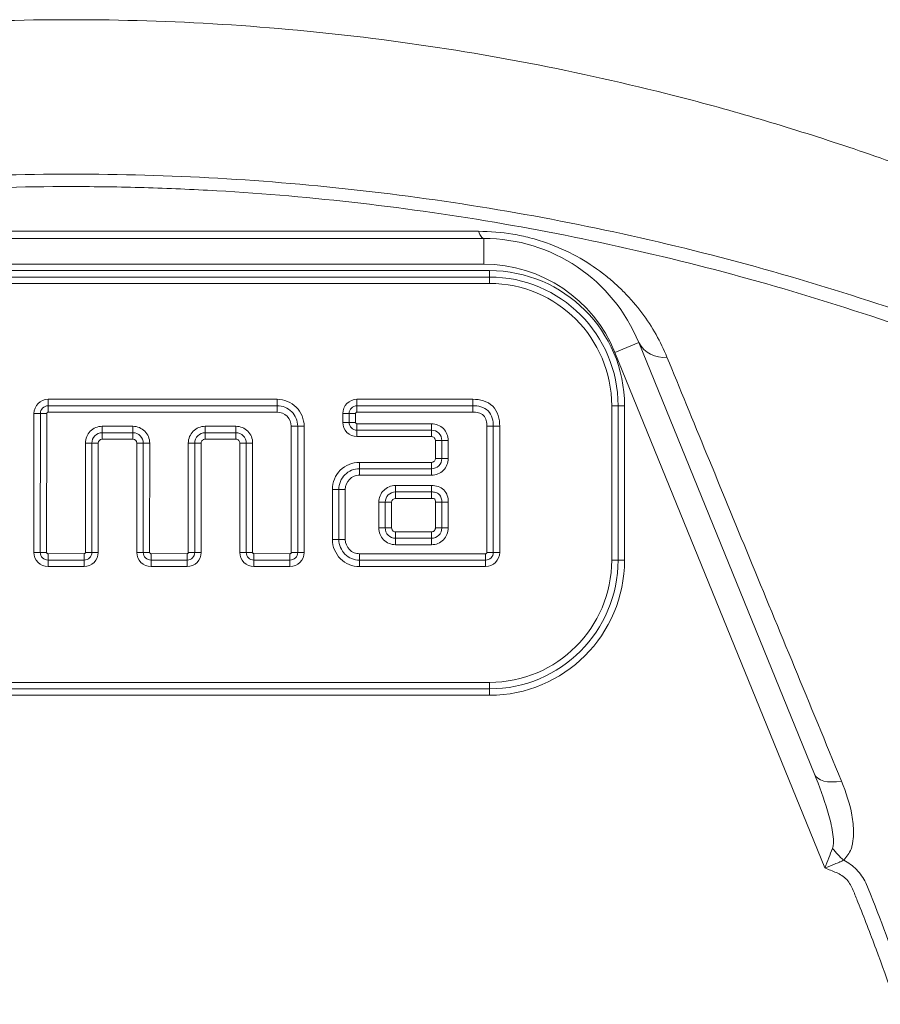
# Model space of a CAD drawing. Header units: millimetres. Extents: x 9 to 1131, y -444 to 1084.
# Tile 15 of 26: x 272 to 306, y 899 to 938. Entities that reach past the tile are written whole.
import ezdxf

# ---------------------------------------------------------------- set-up
doc = ezdxf.new("R2010")
doc.units = ezdxf.units.MM

msp = doc.modelspace()

# ---------------------------------------------------------------- linework, layer by layer
at = {"color": 7, "linetype": 'Continuous', "lineweight": 15}
for p, q in [((258.366, 929.193), (290.43, 929.193)), ((290.43, 929.193), (290.43, 928.193)), ((290.43, 928.193), (258.366, 928.193)), ((258.148, 927.943), (290.648, 927.943)), ((290.648, 927.693), (290.648, 927.943)), ((290.648, 927.693), (258.148, 927.693)), ((290.648, 927.443), (258.148, 927.443)), ((290.648, 927.693), (290.648, 927.443)), ((296.45, 925.144), (295.524, 924.767)), ((296.45, 925.144), (303.276, 908.379)), ((303.681, 904.732), (295.524, 924.767)), ((273.498, 922.693), (273.498, 922.943)), ((273.498, 922.943), (282.398, 922.943)), ((282.398, 922.693), (282.398, 922.943)), ((285.498, 922.943), (285.498, 922.693)), ((285.498, 922.943), (289.998, 922.943)), ((289.998, 922.943), (289.998, 922.693)), ((273.498, 922.443), (273.498, 922.693)), ((273.498, 922.693), (282.398, 922.693)), ((282.398, 922.443), (273.498, 922.443)), ((282.398, 922.443), (282.398, 922.693)), ((285.498, 922.693), (289.998, 922.693)), ((285.498, 922.693), (285.498, 922.443)), ((289.998, 922.443), (285.498, 922.443)), ((289.998, 922.693), (289.998, 922.443)), ((295.398, 916.693), (295.398, 922.693)), ((295.648, 922.693), (295.398, 922.693)), ((295.648, 922.693), (295.898, 922.693)), ((295.648, 916.693), (295.648, 922.693)), ((295.898, 922.693), (295.898, 916.693)), ((272.942, 916.991), (272.948, 922.393)), ((273.198, 922.393), (272.948, 922.393)), ((273.192, 916.991), (273.198, 922.393)), ((273.448, 922.393), (273.198, 922.393)), ((273.448, 922.393), (273.442, 916.991)), ((284.948, 922.393), (285.198, 922.393)), ((284.948, 922.043), (284.948, 922.393)), ((284.948, 922.043), (285.198, 922.043)), ((285.198, 922.393), (285.448, 922.393)), ((285.198, 922.043), (285.198, 922.393)), ((285.448, 922.043), (285.198, 922.043)), ((285.448, 922.393), (285.448, 922.043)), ((275.598, 921.893), (276.798, 921.893)), ((275.598, 921.643), (275.598, 921.893)), ((276.798, 921.643), (276.798, 921.893)), ((279.598, 921.893), (280.798, 921.893)), ((279.598, 921.643), (279.598, 921.893)), ((280.798, 921.893), (280.798, 921.643)), ((282.948, 916.993), (282.948, 921.893)), ((282.948, 921.893), (283.198, 921.893)), ((283.198, 921.893), (283.198, 916.993)), ((283.198, 921.893), (283.448, 921.893)), ((283.448, 921.893), (283.448, 916.993)), ((285.498, 921.993), (288.398, 921.993)), ((285.498, 921.993), (285.498, 921.743)), ((288.398, 921.743), (285.498, 921.743)), ((285.498, 921.493), (285.498, 921.743)), ((288.398, 921.993), (288.398, 921.743)), ((288.398, 921.743), (288.398, 921.493)), ((290.548, 916.993), (290.548, 921.893)), ((290.798, 921.893), (290.548, 921.893)), ((290.798, 921.893), (290.798, 916.993)), ((291.048, 921.893), (290.798, 921.893)), ((291.048, 921.893), (291.048, 916.993)), ((276.798, 921.643), (275.598, 921.643)), ((275.598, 921.393), (275.598, 921.643)), ((276.798, 921.393), (275.598, 921.393)), ((276.798, 921.393), (276.798, 921.643)), ((280.798, 921.643), (279.598, 921.643)), ((279.598, 921.393), (279.598, 921.643)), ((280.798, 921.393), (279.598, 921.393)), ((280.798, 921.393), (280.798, 921.643)), ((288.398, 921.493), (285.498, 921.493)), ((288.798, 921.343), (288.548, 921.343)), ((288.548, 920.643), (288.548, 921.343)), ((289.048, 921.343), (288.798, 921.343)), ((288.798, 920.643), (288.798, 921.343)), ((289.048, 921.343), (289.048, 920.643)), ((274.948, 916.993), (274.948, 921.243)), ((275.198, 921.243), (274.948, 921.243)), ((275.198, 921.243), (275.198, 916.993)), ((275.448, 921.243), (275.198, 921.243)), ((275.448, 921.243), (275.448, 916.993)), ((276.945, 916.991), (276.948, 921.243)), ((276.948, 921.243), (277.198, 921.243)), ((277.195, 916.991), (277.198, 921.243)), ((277.198, 921.243), (277.448, 921.243)), ((277.448, 921.243), (277.445, 916.991)), ((279.198, 921.243), (278.948, 921.243)), ((278.948, 916.993), (278.948, 921.243)), ((279.198, 921.243), (279.198, 916.993)), ((279.448, 921.243), (279.198, 921.243)), ((279.448, 921.243), (279.448, 916.993)), ((280.948, 921.243), (281.198, 921.243)), ((280.948, 916.993), (280.948, 921.243)), ((281.198, 916.993), (281.198, 921.243)), ((281.448, 921.243), (281.198, 921.243)), ((281.448, 921.243), (281.448, 916.993)), ((288.798, 920.643), (288.548, 920.643)), ((289.048, 920.643), (288.798, 920.643)), ((285.598, 920.243), (285.598, 920.493)), ((285.598, 920.493), (288.398, 920.493)), ((285.598, 919.993), (285.598, 920.243)), ((285.598, 920.243), (288.398, 920.243)), ((288.398, 920.243), (288.398, 920.493)), ((288.398, 919.993), (288.398, 920.243)), ((288.398, 919.993), (285.598, 919.993)), ((284.798, 919.443), (284.548, 919.443)), ((284.548, 917.493), (284.548, 919.443)), ((285.048, 919.443), (284.798, 919.443)), ((284.798, 917.493), (284.798, 919.443)), ((285.048, 919.443), (285.048, 917.493)), ((286.998, 919.593), (288.398, 919.593)), ((286.998, 919.593), (286.998, 919.343)), ((288.398, 919.593), (288.398, 919.343)), ((288.398, 919.343), (286.998, 919.343)), ((286.998, 919.093), (286.998, 919.343)), ((288.398, 919.093), (286.998, 919.093)), ((288.398, 919.093), (288.398, 919.343)), ((286.598, 918.943), (286.348, 918.943)), ((286.348, 917.943), (286.348, 918.943)), ((286.598, 918.943), (286.598, 917.943)), ((286.598, 918.943), (286.848, 918.943)), ((286.848, 918.943), (286.848, 917.943)), ((288.548, 918.943), (288.798, 918.943)), ((288.548, 917.943), (288.548, 918.943)), ((289.048, 918.943), (288.798, 918.943)), ((288.798, 917.943), (288.798, 918.943)), ((289.048, 918.943), (289.048, 917.943)), ((286.598, 917.943), (286.348, 917.943)), ((286.598, 917.943), (286.848, 917.943)), ((288.548, 917.943), (288.798, 917.943)), ((289.048, 917.943), (288.798, 917.943)), ((284.798, 917.493), (284.548, 917.493)), ((284.798, 917.493), (285.048, 917.493)), ((286.998, 917.543), (286.998, 917.793)), ((286.998, 917.793), (288.398, 917.793)), ((286.998, 917.543), (288.398, 917.543)), ((286.998, 917.543), (286.998, 917.293)), ((288.398, 917.543), (288.398, 917.793)), ((288.398, 917.543), (288.398, 917.293)), ((288.398, 917.293), (286.998, 917.293)), ((273.192, 916.991), (272.942, 916.991)), ((273.442, 916.991), (273.192, 916.991)), ((273.498, 916.943), (274.899, 916.945)), ((273.498, 916.943), (273.498, 916.693)), ((274.899, 916.695), (273.498, 916.693)), ((273.498, 916.693), (273.498, 916.443)), ((274.899, 916.695), (274.899, 916.445)), ((275.198, 916.993), (274.948, 916.993)), ((275.198, 916.993), (275.448, 916.993)), ((276.945, 916.991), (277.195, 916.991)), ((277.195, 916.991), (277.445, 916.991)), ((277.498, 916.943), (278.905, 916.945)), ((277.498, 916.693), (277.498, 916.943)), ((278.905, 916.695), (277.498, 916.693)), ((277.498, 916.443), (277.498, 916.693)), ((278.905, 916.695), (278.905, 916.945)), ((278.905, 916.445), (278.905, 916.695)), ((279.198, 916.993), (278.948, 916.993)), ((279.448, 916.993), (279.198, 916.993)), ((281.198, 916.993), (280.948, 916.993)), ((281.448, 916.993), (281.198, 916.993)), ((281.497, 916.945), (282.898, 916.943)), ((281.497, 916.945), (281.497, 916.695)), ((282.898, 916.693), (281.497, 916.695)), ((281.497, 916.695), (281.497, 916.445)), ((282.898, 916.943), (282.898, 916.693)), ((282.898, 916.693), (282.898, 916.443)), ((282.948, 916.993), (283.198, 916.993)), ((283.198, 916.993), (283.448, 916.993)), ((285.598, 916.693), (285.598, 916.943)), ((285.598, 916.943), (290.498, 916.943)), ((290.498, 916.693), (285.598, 916.693)), ((285.598, 916.693), (285.598, 916.443)), ((290.498, 916.693), (290.498, 916.943)), ((290.498, 916.443), (290.498, 916.693)), ((290.798, 916.993), (290.548, 916.993)), ((291.048, 916.993), (290.798, 916.993)), ((295.398, 916.693), (295.648, 916.693)), ((295.648, 916.693), (295.898, 916.693)), ((274.899, 916.445), (273.498, 916.443)), ((278.905, 916.445), (277.498, 916.443)), ((282.898, 916.443), (281.497, 916.445)), ((290.498, 916.443), (285.598, 916.443)), ((258.148, 911.943), (290.648, 911.943)), ((290.648, 911.943), (290.648, 911.693)), ((258.148, 911.693), (290.648, 911.693)), ((290.648, 911.443), (258.148, 911.443)), ((290.648, 911.443), (290.648, 911.693))]:
    msp.add_line(p, q, dxfattribs=at)
at = {"color": 7, "linetype": 'Continuous', "lineweight": 15, "flags": 128}
for points in [[(290.229, 929.47), (290.252, 929.407), (290.275, 929.351), (290.3, 929.303), (290.325, 929.264), (290.351, 929.233), (290.377, 929.211), (290.404, 929.197), (290.43, 929.193)], [(304.33, 908.106), (304.138, 908.081), (303.957, 908.073), (303.79, 908.083), (303.641, 908.111), (303.513, 908.155), (303.408, 908.216), (303.329, 908.291), (303.276, 908.379)]]:
    msp.add_lwpolyline(points, dxfattribs=at)
at = {"color": 7, "linetype": 'Continuous', "lineweight": 15}
for centre, radius, start, end in [((290.43, 922.693), 6.5, 22.1532, 90), ((290.43, 922.693), 5.5, 22.1532, 90), ((290.648, 922.693), 5.25, 0, 90), ((290.648, 922.693), 5, 0, 90), ((290.648, 922.693), 4.75, 0, 90), ((297.406, 925.653), 1.082, 208.0757, 277.5043), ((327.857, 916.882), 52.959, 179.9324, 180.2029), ((290.648, 916.693), 5.25, 270, 0), ((290.648, 916.693), 5, 270, 0), ((290.648, 916.693), 4.75, 270, 0), ((306.187, 907.185), 2.782, 217.4812, 230.4119)]:
    msp.add_arc(centre, radius, start, end, dxfattribs=at)
for points, knots in [([(230.496, 926.932), (230.755, 927.065), (231.27, 927.33), (232.049, 927.72), (232.831, 928.103), (233.614, 928.478), (234.4, 928.846), (235.188, 929.206), (235.978, 929.558), (236.77, 929.903), (237.564, 930.241), (238.36, 930.571), (239.157, 930.893), (239.957, 931.208), (240.758, 931.516), (241.561, 931.816), (242.365, 932.108), (243.171, 932.393), (243.978, 932.67), (244.786, 932.94), (245.596, 933.202), (246.407, 933.457), (247.22, 933.704), (248.033, 933.944), (248.848, 934.176), (249.663, 934.4), (250.479, 934.617), (252.888, 935.235), (256.924, 936.122), (262.688, 937.024), (268.517, 937.571), (274.398, 937.754), (280.279, 937.571), (286.108, 937.024), (291.872, 936.122), (296.186, 935.174), (299.137, 934.403), (300.767, 933.946), (302.393, 933.459), (304.014, 932.942), (305.63, 932.395), (307.241, 931.818), (308.845, 931.21), (310.442, 930.573), (312.032, 929.905), (313.614, 929.207), (315.187, 928.479), (316.753, 927.723), (317.783, 927.196), (318.3, 926.932)], [0, 0, 0, 0, 0.010086, 0.02013, 0.030133, 0.040096, 0.050018, 0.059901, 0.069744, 0.079549, 0.089316, 0.099045, 0.108737, 0.118392, 0.128011, 0.137595, 0.147144, 0.156658, 0.166139, 0.175586, 0.185, 0.194382, 0.203733, 0.213053, 0.222342, 0.231602, 0.240832, 0.250034, 0.312969, 0.375019, 0.437666, 0.500002, 0.562337, 0.624984, 0.687033, 0.74997, 0.768402, 0.78695, 0.80562, 0.824416, 0.843344, 0.862406, 0.881609, 0.900956, 0.920451, 0.940099, 0.959904, 0.97987, 1, 1, 1, 1]), ([(230.496, 921.541), (230.603, 921.593), (230.71, 921.645), (230.925, 921.749), (231.247, 921.904), (232.001, 922.263), (233.514, 922.962), (234.823, 923.534), (237.457, 924.639), (239.234, 925.326), (242.83, 926.599), (244.642, 927.182), (248.279, 928.24), (250.107, 928.716), (255.615, 929.986), (259.323, 930.622), (266.807, 931.476), (270.584, 931.693), (276.303, 931.693), (278.205, 931.638), (281.986, 931.423), (283.867, 931.262), (289.483, 930.621), (293.19, 929.984), (300.531, 928.291), (304.165, 927.236), (309.56, 925.327), (311.338, 924.64), (313.972, 923.534), (314.845, 923.153), (316.147, 922.563), (316.795, 922.263), (317.549, 921.904), (317.871, 921.749), (318.085, 921.645), (318.193, 921.593), (318.3, 921.541)], [0, 0, 0, 0, 0.003906, 0.003906, 0.007812, 0.015625, 0.03125, 0.0625, 0.0625, 0.125, 0.125, 0.1875, 0.1875, 0.25, 0.25, 0.375, 0.375, 0.5, 0.5, 0.5625, 0.5625, 0.625, 0.625, 0.75, 0.75, 0.875, 0.875, 0.9375, 0.9375, 0.96875, 0.96875, 0.984375, 0.992187, 0.996094, 0.996094, 1, 1, 1, 1]), ([(317.929, 921.098), (317.877, 921.125), (317.823, 921.15), (317.716, 921.201), (317.557, 921.279), (317.184, 921.459), (316.437, 921.814), (314.936, 922.509), (313.637, 923.076), (311.025, 924.175), (309.262, 924.858), (303.914, 926.756), (300.312, 927.808), (293.034, 929.496), (289.358, 930.133), (283.79, 930.775), (281.924, 930.937), (279.112, 931.099), (278.172, 931.14), (276.288, 931.195), (275.342, 931.208), (270.614, 931.208), (266.868, 930.99), (259.447, 930.134), (255.771, 929.498), (250.31, 928.231), (248.498, 927.757), (244.893, 926.703), (243.097, 926.122), (239.532, 924.857), (237.77, 924.174), (235.158, 923.076), (234.293, 922.698), (232.572, 921.916), (231.716, 921.513), (230.867, 921.098)], [0, 0, 0, 0, 0.001953, 0.001953, 0.003906, 0.007813, 0.015625, 0.03125, 0.0625, 0.0625, 0.125, 0.125, 0.25, 0.25, 0.375, 0.375, 0.4375, 0.4375, 0.46875, 0.46875, 0.5, 0.5, 0.625, 0.625, 0.75, 0.75, 0.8125, 0.8125, 0.875, 0.875, 0.9375, 0.9375, 0.96875, 0.96875, 1, 1, 1, 1]), ([(258.567, 929.47), (261.182, 929.471), (263.805, 929.472), (269.064, 929.473), (271.701, 929.474), (276.988, 929.474), (279.638, 929.473), (283.624, 929.472), (284.957, 929.472), (287.604, 929.471), (288.921, 929.47), (290.229, 929.47)], [0, 0, 0, 0, 0.25, 0.25, 0.5, 0.5, 0.75, 0.75, 0.875, 0.875, 1, 1, 1, 1]), ([(290.229, 929.47), (290.672, 929.47), (291.116, 929.433), (291.782, 929.32), (292.006, 929.272), (292.441, 929.159), (292.653, 929.094), (293.274, 928.876), (293.672, 928.697), (294.399, 928.3), (294.733, 928.081), (295.196, 927.727), (295.344, 927.605), (295.625, 927.357), (295.758, 927.23), (296.137, 926.844), (296.364, 926.578), (296.775, 926.029), (296.959, 925.745), (297.284, 925.17), (297.425, 924.877), (297.547, 924.58)], [0, 0, 0, 0, 0.125, 0.125, 0.1875, 0.1875, 0.25, 0.25, 0.375, 0.375, 0.5, 0.5, 0.5625, 0.5625, 0.625, 0.625, 0.75, 0.75, 0.875, 0.875, 1, 1, 1, 1]), ([(297.547, 924.58), (298.544, 922.15), (299.616, 919.542), (301.893, 914.014), (303.09, 911.111), (304.33, 908.106)], [0, 0, 0, 0, 0.5, 0.5, 1, 1, 1, 1]), ([(272.948, 922.393), (272.948, 922.538), (273.009, 922.68), (273.211, 922.882), (273.353, 922.943), (273.498, 922.943)], [0, 0, 0, 0, 0.5, 0.5, 1, 1, 1, 1]), ([(282.398, 922.943), (282.537, 922.943), (282.673, 922.916), (282.927, 922.81), (283.044, 922.733), (283.238, 922.539), (283.316, 922.422), (283.421, 922.17), (283.448, 922.032), (283.448, 921.893)], [0, 0, 0, 0, 0.25, 0.25, 0.5, 0.5, 0.75, 0.75, 1, 1, 1, 1]), ([(284.948, 922.393), (284.948, 922.538), (285.009, 922.68), (285.211, 922.882), (285.353, 922.943), (285.498, 922.943)], [0, 0, 0, 0, 0.5, 0.5, 1, 1, 1, 1]), ([(289.998, 922.943), (290.14, 922.943), (290.278, 922.928), (290.547, 922.843), (290.675, 922.772), (290.875, 922.573), (290.946, 922.447), (291.032, 922.177), (291.048, 922.035), (291.048, 921.893)], [0, 0, 0, 0, 0.25, 0.25, 0.5, 0.5, 0.75, 0.75, 1, 1, 1, 1]), ([(273.198, 922.393), (273.198, 922.471), (273.231, 922.549), (273.342, 922.659), (273.419, 922.693), (273.498, 922.693)], [0, 0, 0, 0, 0.5, 0.5, 1, 1, 1, 1]), ([(273.498, 922.443), (273.495, 922.443), (273.491, 922.443), (273.488, 922.442), (273.482, 922.44), (273.475, 922.437), (273.47, 922.433), (273.465, 922.43), (273.461, 922.425), (273.458, 922.421), (273.455, 922.417), (273.452, 922.412), (273.451, 922.408), (273.449, 922.403), (273.448, 922.398), (273.448, 922.393)], [0, 0, 0, 0, 0.00000985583, 0.00000985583, 0.00000985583, 0.00003016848, 0.00003016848, 0.00003016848, 0.00004756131, 0.00004756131, 0.00004756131, 0.00006250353, 0.00006250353, 0.00006250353, 0.00007784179, 0.00007784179, 0.00007784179, 0.00007784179]), ([(282.398, 922.693), (282.502, 922.693), (282.607, 922.672), (282.801, 922.592), (282.89, 922.533), (283.038, 922.386), (283.098, 922.296), (283.178, 922.104), (283.198, 921.999), (283.198, 921.893)], [0, 0, 0, 0, 0.25, 0.25, 0.5, 0.5, 0.75, 0.75, 1, 1, 1, 1]), ([(282.948, 921.893), (282.948, 922.038), (282.889, 922.181), (282.685, 922.383), (282.543, 922.443), (282.398, 922.443)], [0, 0, 0, 0, 0.5, 0.5, 1, 1, 1, 1]), ([(285.198, 922.393), (285.198, 922.471), (285.231, 922.549), (285.342, 922.659), (285.419, 922.693), (285.498, 922.693)], [0, 0, 0, 0, 0.5, 0.5, 1, 1, 1, 1]), ([(285.498, 922.443), (285.495, 922.443), (285.491, 922.443), (285.488, 922.442), (285.481, 922.44), (285.475, 922.437), (285.47, 922.433), (285.465, 922.429), (285.461, 922.425), (285.458, 922.421), (285.455, 922.417), (285.452, 922.412), (285.451, 922.408), (285.449, 922.403), (285.448, 922.398), (285.448, 922.393)], [0, 0, 0, 0, 0.00001021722, 0.00001021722, 0.00001021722, 0.00003063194, 0.00003063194, 0.00003063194, 0.00004798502, 0.00004798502, 0.00004798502, 0.00006278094, 0.00006278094, 0.00006278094, 0.00007771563, 0.00007771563, 0.00007771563, 0.00007771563]), ([(289.998, 922.693), (290.106, 922.693), (290.215, 922.683), (290.424, 922.623), (290.522, 922.571), (290.675, 922.418), (290.728, 922.318), (290.788, 922.111), (290.798, 922.002), (290.798, 921.893)], [0, 0, 0, 0, 0.25, 0.25, 0.5, 0.5, 0.75, 0.75, 1, 1, 1, 1]), ([(290.548, 921.893), (290.548, 921.969), (290.542, 922.045), (290.507, 922.191), (290.476, 922.264), (290.369, 922.371), (290.296, 922.402), (290.149, 922.437), (290.074, 922.443), (289.998, 922.443)], [0, 0, 0, 0, 0.25, 0.25, 0.5, 0.5, 0.75, 0.75, 1, 1, 1, 1]), ([(285.498, 921.493), (285.353, 921.493), (285.212, 921.555), (285.009, 921.757), (284.948, 921.898), (284.948, 922.043)], [0, 0, 0, 0, 0.5, 0.5, 1, 1, 1, 1]), ([(285.498, 921.743), (285.42, 921.743), (285.343, 921.777), (285.232, 921.888), (285.198, 921.964), (285.198, 922.043)], [0, 0, 0, 0, 0.5, 0.5, 1, 1, 1, 1]), ([(285.448, 922.043), (285.448, 922.04), (285.449, 922.036), (285.449, 922.033), (285.451, 922.028), (285.453, 922.023), (285.456, 922.019), (285.46, 922.014), (285.464, 922.009), (285.469, 922.005), (285.474, 922.001), (285.479, 921.998), (285.485, 921.996), (285.489, 921.994), (285.494, 921.993), (285.498, 921.993)], [0, 0, 0, 0, 0.00001034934, 0.00001034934, 0.00001034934, 0.00002612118, 0.00002612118, 0.00002612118, 0.0000450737, 0.0000450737, 0.0000450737, 0.00006341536, 0.00006341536, 0.00006341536, 0.00007678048, 0.00007678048, 0.00007678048, 0.00007678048]), ([(274.948, 921.243), (274.948, 921.415), (275.02, 921.582), (275.2, 921.761), (275.271, 921.81), (275.428, 921.876), (275.512, 921.893), (275.598, 921.893)], [0, 0, 0, 0, 0.5, 0.5, 0.75, 0.75, 1, 1, 1, 1]), ([(276.798, 921.893), (276.969, 921.893), (277.137, 921.821), (277.316, 921.641), (277.365, 921.57), (277.431, 921.413), (277.448, 921.329), (277.448, 921.243)], [0, 0, 0, 0, 0.5, 0.5, 0.75, 0.75, 1, 1, 1, 1]), ([(278.948, 921.243), (278.948, 921.415), (279.02, 921.582), (279.199, 921.762), (279.271, 921.811), (279.428, 921.876), (279.512, 921.893), (279.598, 921.893)], [0, 0, 0, 0, 0.5, 0.5, 0.75, 0.75, 1, 1, 1, 1]), ([(280.798, 921.893), (280.97, 921.893), (281.139, 921.823), (281.319, 921.643), (281.367, 921.571), (281.432, 921.414), (281.448, 921.329), (281.448, 921.243)], [0, 0, 0, 0, 0.5, 0.5, 0.75, 0.75, 1, 1, 1, 1]), ([(288.398, 921.993), (288.57, 921.993), (288.738, 921.923), (288.918, 921.743), (288.966, 921.671), (289.031, 921.513), (289.048, 921.429), (289.048, 921.343)], [0, 0, 0, 0, 0.5, 0.5, 0.75, 0.75, 1, 1, 1, 1]), ([(288.798, 921.343), (288.798, 921.447), (288.755, 921.552), (288.607, 921.7), (288.504, 921.743), (288.398, 921.743)], [0, 0, 0, 0, 0.5, 0.5, 1, 1, 1, 1]), ([(275.598, 921.643), (275.494, 921.643), (275.39, 921.598), (275.243, 921.451), (275.198, 921.349), (275.198, 921.243)], [0, 0, 0, 0, 0.5, 0.5, 1, 1, 1, 1]), ([(277.198, 921.243), (277.198, 921.347), (277.153, 921.451), (277.006, 921.598), (276.903, 921.643), (276.798, 921.643)], [0, 0, 0, 0, 0.5, 0.5, 1, 1, 1, 1]), ([(279.598, 921.643), (279.494, 921.643), (279.389, 921.599), (279.242, 921.452), (279.198, 921.349), (279.198, 921.243)], [0, 0, 0, 0, 0.5, 0.5, 1, 1, 1, 1]), ([(279.598, 921.393), (279.581, 921.393), (279.565, 921.39), (279.549, 921.385), (279.534, 921.379), (279.519, 921.371), (279.506, 921.361), (279.493, 921.351), (279.482, 921.338), (279.473, 921.324), (279.463, 921.31), (279.456, 921.293), (279.452, 921.276), (279.449, 921.265), (279.448, 921.254), (279.448, 921.243)], [0, 0, 0, 0, 0.000049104, 0.000049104, 0.000049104, 0.0000982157, 0.0000982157, 0.0000982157, 0.0001477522, 0.0001477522, 0.0001477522, 0.0002007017, 0.0002007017, 0.0002007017, 0.0002333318, 0.0002333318, 0.0002333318, 0.0002333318]), ([(281.198, 921.243), (281.198, 921.348), (281.156, 921.453), (281.008, 921.6), (280.904, 921.643), (280.798, 921.643)], [0, 0, 0, 0, 0.5, 0.5, 1, 1, 1, 1]), ([(280.948, 921.243), (280.948, 921.26), (280.945, 921.278), (280.94, 921.294), (280.934, 921.31), (280.926, 921.326), (280.915, 921.339), (280.905, 921.352), (280.892, 921.362), (280.879, 921.371), (280.865, 921.379), (280.849, 921.385), (280.833, 921.389), (280.822, 921.392), (280.81, 921.393), (280.798, 921.393)], [0, 0, 0, 0, 0.0000514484, 0.0000514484, 0.0000514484, 0.000103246, 0.000103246, 0.000103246, 0.0001509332, 0.0001509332, 0.0001509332, 0.0001998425, 0.0001998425, 0.0001998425, 0.0002351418, 0.0002351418, 0.0002351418, 0.0002351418]), ([(288.548, 921.343), (288.548, 921.36), (288.545, 921.377), (288.54, 921.393), (288.534, 921.409), (288.526, 921.424), (288.515, 921.437), (288.505, 921.45), (288.492, 921.462), (288.477, 921.471), (288.463, 921.48), (288.447, 921.486), (288.431, 921.49), (288.42, 921.492), (288.409, 921.493), (288.398, 921.493)], [0, 0, 0, 0, 0.000050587, 0.000050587, 0.000050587, 0.0001011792, 0.0001011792, 0.0001011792, 0.0001519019, 0.0001519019, 0.0001519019, 0.0002023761, 0.0002023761, 0.0002023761, 0.0002348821, 0.0002348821, 0.0002348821, 0.0002348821]), ([(289.048, 920.643), (289.048, 920.471), (288.978, 920.303), (288.798, 920.123), (288.726, 920.075), (288.568, 920.009), (288.484, 919.993), (288.398, 919.993)], [0, 0, 0, 0, 0.5, 0.5, 0.75, 0.75, 1, 1, 1, 1]), ([(288.398, 920.243), (288.502, 920.243), (288.607, 920.286), (288.755, 920.434), (288.798, 920.537), (288.798, 920.643)], [0, 0, 0, 0, 0.5, 0.5, 1, 1, 1, 1]), ([(288.398, 920.493), (288.415, 920.493), (288.432, 920.495), (288.448, 920.501), (288.464, 920.506), (288.479, 920.515), (288.492, 920.525), (288.505, 920.536), (288.516, 920.548), (288.525, 920.562), (288.534, 920.576), (288.54, 920.592), (288.544, 920.609), (288.547, 920.62), (288.548, 920.632), (288.548, 920.643)], [0, 0, 0, 0, 0.0000503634, 0.0000503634, 0.0000503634, 0.0001008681, 0.0001008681, 0.0001008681, 0.0001499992, 0.0001499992, 0.0001499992, 0.0002008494, 0.0002008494, 0.0002008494, 0.0002349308, 0.0002349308, 0.0002349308, 0.0002349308]), ([(284.548, 919.443), (284.548, 919.582), (284.575, 919.718), (284.68, 919.973), (284.758, 920.089), (284.951, 920.284), (285.068, 920.362), (285.321, 920.466), (285.459, 920.493), (285.598, 920.493)], [0, 0, 0, 0, 0.25, 0.25, 0.5, 0.5, 0.75, 0.75, 1, 1, 1, 1]), ([(284.798, 919.443), (284.798, 919.652), (284.884, 919.862), (285.105, 920.084), (285.194, 920.144), (285.387, 920.223), (285.492, 920.243), (285.598, 920.243)], [0, 0, 0, 0, 0.5, 0.5, 0.75, 0.75, 1, 1, 1, 1]), ([(285.598, 919.993), (285.525, 919.993), (285.453, 919.98), (285.32, 919.925), (285.259, 919.884), (285.107, 919.731), (285.048, 919.589), (285.048, 919.443)], [0, 0, 0, 0, 0.25, 0.25, 0.5, 0.5, 1, 1, 1, 1]), ([(286.348, 918.943), (286.348, 919.115), (286.42, 919.282), (286.6, 919.461), (286.671, 919.51), (286.828, 919.576), (286.912, 919.593), (286.998, 919.593)], [0, 0, 0, 0, 0.5, 0.5, 0.75, 0.75, 1, 1, 1, 1]), ([(288.398, 919.593), (288.486, 919.593), (288.573, 919.583), (288.739, 919.528), (288.816, 919.483), (288.939, 919.36), (288.984, 919.282), (289.038, 919.116), (289.048, 919.03), (289.048, 918.943)], [0, 0, 0, 0, 0.25, 0.25, 0.5, 0.5, 0.75, 0.75, 1, 1, 1, 1]), ([(286.998, 919.343), (286.894, 919.343), (286.79, 919.298), (286.643, 919.151), (286.598, 919.049), (286.598, 918.943)], [0, 0, 0, 0, 0.5, 0.5, 1, 1, 1, 1]), ([(288.798, 918.943), (288.798, 918.997), (288.793, 919.051), (288.764, 919.155), (288.739, 919.206), (288.662, 919.283), (288.612, 919.309), (288.507, 919.338), (288.453, 919.343), (288.398, 919.343)], [0, 0, 0, 0, 0.25, 0.25, 0.5, 0.5, 0.75, 0.75, 1, 1, 1, 1]), ([(288.548, 918.943), (288.548, 918.969), (288.547, 918.994), (288.542, 919.019), (288.54, 919.032), (288.536, 919.045), (288.531, 919.056), (288.529, 919.06), (288.527, 919.064), (288.524, 919.067), (288.522, 919.07), (288.518, 919.073), (288.514, 919.075), (288.503, 919.08), (288.491, 919.084), (288.479, 919.086), (288.452, 919.092), (288.425, 919.093), (288.398, 919.093)], [0, 0, 0, 0, 0.000076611, 0.000076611, 0.000076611, 0.0001149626, 0.0001149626, 0.0001149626, 0.0001274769, 0.0001274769, 0.0001274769, 0.000140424, 0.000140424, 0.000140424, 0.0001778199, 0.0001778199, 0.0001778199, 0.0002599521, 0.0002599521, 0.0002599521, 0.0002599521]), ([(286.998, 917.293), (286.826, 917.293), (286.659, 917.365), (286.478, 917.544), (286.429, 917.616), (286.364, 917.773), (286.348, 917.857), (286.348, 917.943)], [0, 0, 0, 0, 0.5, 0.5, 0.75, 0.75, 1, 1, 1, 1]), ([(286.598, 917.943), (286.598, 917.839), (286.641, 917.734), (286.789, 917.588), (286.892, 917.543), (286.998, 917.543)], [0, 0, 0, 0, 0.5, 0.5, 1, 1, 1, 1]), ([(286.848, 917.943), (286.848, 917.927), (286.85, 917.91), (286.855, 917.895), (286.861, 917.879), (286.869, 917.864), (286.879, 917.852), (286.889, 917.84), (286.901, 917.829), (286.913, 917.82), (286.928, 917.811), (286.944, 917.803), (286.961, 917.798), (286.973, 917.795), (286.985, 917.793), (286.998, 917.793)], [0, 0, 0, 0, 0.0000489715, 0.0000489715, 0.0000489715, 0.0000982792, 0.0000982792, 0.0000982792, 0.000144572, 0.000144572, 0.000144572, 0.0001970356, 0.0001970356, 0.0001970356, 0.000234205, 0.000234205, 0.000234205, 0.000234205]), ([(289.048, 917.943), (289.048, 917.771), (288.98, 917.602), (288.799, 917.422), (288.727, 917.374), (288.568, 917.309), (288.484, 917.293), (288.398, 917.293)], [0, 0, 0, 0, 0.5, 0.5, 0.75, 0.75, 1, 1, 1, 1]), ([(288.398, 917.543), (288.502, 917.543), (288.608, 917.585), (288.757, 917.732), (288.798, 917.837), (288.798, 917.943)], [0, 0, 0, 0, 0.5, 0.5, 1, 1, 1, 1]), ([(288.398, 917.793), (288.416, 917.793), (288.434, 917.796), (288.451, 917.802), (288.468, 917.807), (288.484, 917.816), (288.498, 917.828), (288.51, 917.839), (288.521, 917.852), (288.529, 917.866), (288.537, 917.879), (288.542, 917.894), (288.545, 917.91), (288.547, 917.921), (288.548, 917.932), (288.548, 917.943)], [0, 0, 0, 0, 0.0000534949, 0.0000534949, 0.0000534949, 0.0001072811, 0.0001072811, 0.0001072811, 0.0001567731, 0.0001567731, 0.0001567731, 0.0002030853, 0.0002030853, 0.0002030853, 0.0002364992, 0.0002364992, 0.0002364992, 0.0002364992]), ([(285.598, 916.443), (285.459, 916.443), (285.323, 916.469), (285.069, 916.574), (284.953, 916.652), (284.663, 916.944), (284.548, 917.215), (284.548, 917.493)], [0, 0, 0, 0, 0.25, 0.25, 0.5, 0.5, 1, 1, 1, 1]), ([(285.598, 916.693), (285.494, 916.693), (285.388, 916.713), (285.195, 916.792), (285.106, 916.852), (284.886, 917.075), (284.798, 917.281), (284.798, 917.493)], [0, 0, 0, 0, 0.25, 0.25, 0.5, 0.5, 1, 1, 1, 1]), ([(285.048, 917.493), (285.048, 917.347), (285.108, 917.205), (285.26, 917.052), (285.32, 917.011), (285.454, 916.956), (285.525, 916.943), (285.598, 916.943)], [0, 0, 0, 0, 0.5, 0.5, 0.75, 0.75, 1, 1, 1, 1]), ([(273.498, 916.443), (273.352, 916.443), (273.211, 916.503), (273.005, 916.704), (272.942, 916.845), (272.942, 916.991)], [0, 0, 0, 0, 0.5, 0.5, 1, 1, 1, 1]), ([(273.498, 916.693), (273.42, 916.693), (273.341, 916.726), (273.228, 916.834), (273.192, 916.911), (273.192, 916.991)], [0, 0, 0, 0, 0.5, 0.5, 1, 1, 1, 1]), ([(273.442, 916.991), (273.442, 916.989), (273.443, 916.987), (273.443, 916.985), (273.444, 916.981), (273.445, 916.977), (273.447, 916.974), (273.451, 916.967), (273.456, 916.962), (273.462, 916.957), (273.467, 916.953), (273.474, 916.949), (273.48, 916.946), (273.486, 916.944), (273.492, 916.943), (273.498, 916.943)], [0.00000000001, 0.00000000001, 0.00000000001, 0.00000000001, 0.00000593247, 0.00000593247, 0.00000593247, 0.00001770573, 0.00001770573, 0.00001770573, 0.00004015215, 0.00004015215, 0.00004015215, 0.00006235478, 0.00006235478, 0.00006235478, 0.00008002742, 0.00008002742, 0.00008002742, 0.00008002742]), ([(274.899, 916.945), (274.904, 916.945), (274.91, 916.946), (274.915, 916.948), (274.919, 916.949), (274.923, 916.952), (274.927, 916.954), (274.931, 916.957), (274.935, 916.961), (274.938, 916.966), (274.941, 916.969), (274.944, 916.974), (274.946, 916.978), (274.947, 916.983), (274.948, 916.988), (274.948, 916.993)], [0, 0, 0, 0, 0.00001632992, 0.00001632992, 0.00001632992, 0.00002982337, 0.00002982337, 0.00002982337, 0.00004602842, 0.00004602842, 0.00004602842, 0.00006060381, 0.00006060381, 0.00006060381, 0.00007527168, 0.00007527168, 0.00007527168, 0.00007527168]), ([(275.198, 916.993), (275.198, 916.915), (275.165, 916.838), (275.054, 916.728), (274.978, 916.695), (274.899, 916.695)], [0, 0, 0, 0, 0.5, 0.5, 1, 1, 1, 1]), ([(275.448, 916.993), (275.448, 916.848), (275.388, 916.707), (275.185, 916.505), (275.044, 916.445), (274.899, 916.445)], [0, 0, 0, 0, 0.5, 0.5, 1, 1, 1, 1]), ([(277.498, 916.443), (277.353, 916.443), (277.211, 916.503), (277.006, 916.704), (276.945, 916.846), (276.945, 916.991)], [0, 0, 0, 0, 0.5, 0.5, 1, 1, 1, 1]), ([(277.498, 916.693), (277.42, 916.693), (277.342, 916.726), (277.23, 916.835), (277.195, 916.911), (277.195, 916.991)], [0, 0, 0, 0, 0.5, 0.5, 1, 1, 1, 1]), ([(277.445, 916.991), (277.445, 916.987), (277.445, 916.984), (277.446, 916.981), (277.447, 916.977), (277.449, 916.972), (277.452, 916.969), (277.456, 916.963), (277.461, 916.958), (277.466, 916.954), (277.471, 916.951), (277.476, 916.948), (277.481, 916.946), (277.486, 916.944), (277.492, 916.943), (277.498, 916.943)], [0.00000000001, 0.00000000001, 0.00000000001, 0.00000000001, 0.00001000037, 0.00001000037, 0.00001000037, 0.00002336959, 0.00002336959, 0.00002336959, 0.00004409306, 0.00004409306, 0.00004409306, 0.00006108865, 0.00006108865, 0.00006108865, 0.0000779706, 0.0000779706, 0.0000779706, 0.0000779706]), ([(278.905, 916.945), (278.907, 916.945), (278.91, 916.945), (278.912, 916.945), (278.917, 916.946), (278.921, 916.948), (278.924, 916.95), (278.929, 916.953), (278.933, 916.956), (278.937, 916.961), (278.94, 916.965), (278.943, 916.97), (278.945, 916.976), (278.947, 916.981), (278.948, 916.987), (278.948, 916.993)], [0.00000000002, 0.00000000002, 0.00000000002, 0.00000000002, 0.00000740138, 0.00000740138, 0.00000740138, 0.00002026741, 0.00002026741, 0.00002026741, 0.00003708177, 0.00003708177, 0.00003708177, 0.00005461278, 0.00005461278, 0.00005461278, 0.00007207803, 0.00007207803, 0.00007207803, 0.00007207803]), ([(279.198, 916.993), (279.198, 916.916), (279.167, 916.838), (279.059, 916.728), (278.983, 916.695), (278.905, 916.695)], [0, 0, 0, 0, 0.5, 0.5, 1, 1, 1, 1]), ([(279.448, 916.993), (279.448, 916.849), (279.39, 916.708), (279.19, 916.505), (279.049, 916.445), (278.905, 916.445)], [0, 0, 0, 0, 0.5, 0.5, 1, 1, 1, 1]), ([(281.497, 916.445), (281.352, 916.445), (281.21, 916.504), (281.008, 916.706), (280.948, 916.848), (280.948, 916.993)], [0, 0, 0, 0, 0.5, 0.5, 1, 1, 1, 1]), ([(281.497, 916.695), (281.419, 916.695), (281.341, 916.727), (281.23, 916.837), (281.198, 916.914), (281.198, 916.993)], [0, 0, 0, 0, 0.5, 0.5, 1, 1, 1, 1]), ([(281.448, 916.993), (281.448, 916.99), (281.448, 916.986), (281.449, 916.983), (281.45, 916.977), (281.452, 916.972), (281.455, 916.967), (281.458, 916.963), (281.462, 916.959), (281.466, 916.955), (281.471, 916.952), (281.476, 916.949), (281.481, 916.947), (281.486, 916.945), (281.492, 916.945), (281.497, 916.945)], [0, 0, 0, 0, 0.00001011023, 0.00001011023, 0.00001011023, 0.00002710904, 0.00002710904, 0.00002710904, 0.00004351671, 0.00004351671, 0.00004351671, 0.00006002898, 0.00006002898, 0.00006002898, 0.00007681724, 0.00007681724, 0.00007681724, 0.00007681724]), ([(282.898, 916.943), (282.902, 916.943), (282.905, 916.943), (282.909, 916.944), (282.915, 916.945), (282.92, 916.948), (282.925, 916.951), (282.93, 916.955), (282.934, 916.958), (282.938, 916.963), (282.941, 916.967), (282.944, 916.972), (282.945, 916.977), (282.947, 916.982), (282.948, 916.987), (282.948, 916.993)], [0.00000000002, 0.00000000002, 0.00000000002, 0.00000000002, 0.00001070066, 0.00001070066, 0.00001070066, 0.00002901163, 0.00002901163, 0.00002901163, 0.0000460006, 0.0000460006, 0.0000460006, 0.0000622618, 0.0000622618, 0.0000622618, 0.00007856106, 0.00007856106, 0.00007856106, 0.00007856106]), ([(283.198, 916.993), (283.198, 916.915), (283.165, 916.836), (283.055, 916.726), (282.977, 916.693), (282.898, 916.693)], [0, 0, 0, 0, 0.5, 0.5, 1, 1, 1, 1]), ([(283.448, 916.993), (283.448, 916.848), (283.388, 916.706), (283.185, 916.503), (283.043, 916.443), (282.898, 916.443)], [0, 0, 0, 0, 0.5, 0.5, 1, 1, 1, 1]), ([(290.498, 916.943), (290.502, 916.943), (290.505, 916.943), (290.508, 916.944), (290.514, 916.945), (290.52, 916.948), (290.525, 916.951), (290.53, 916.954), (290.534, 916.958), (290.537, 916.963), (290.541, 916.967), (290.543, 916.972), (290.545, 916.977), (290.547, 916.982), (290.548, 916.987), (290.548, 916.993)], [0, 0, 0, 0, 0.00001041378, 0.00001041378, 0.00001041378, 0.00002858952, 0.00002858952, 0.00002858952, 0.00004559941, 0.00004559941, 0.00004559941, 0.00006198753, 0.00006198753, 0.00006198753, 0.00007840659, 0.00007840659, 0.00007840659, 0.00007840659]), ([(290.798, 916.993), (290.798, 916.915), (290.765, 916.836), (290.655, 916.726), (290.577, 916.693), (290.498, 916.693)], [0, 0, 0, 0, 0.5, 0.5, 1, 1, 1, 1]), ([(291.048, 916.993), (291.048, 916.848), (290.988, 916.706), (290.785, 916.503), (290.643, 916.443), (290.498, 916.443)], [0, 0, 0, 0, 0.5, 0.5, 1, 1, 1, 1]), ([(303.979, 905.492), (304.003, 905.547), (304.011, 905.607), (304.02, 905.727), (304.019, 905.789), (304.009, 905.974), (303.991, 906.096), (303.923, 906.464), (303.859, 906.708), (303.644, 907.432), (303.468, 907.908), (303.276, 908.379)], [0, 0, 0, 0, 0.0625, 0.0625, 0.125, 0.125, 0.25, 0.25, 0.5, 0.5, 1, 1, 1, 1]), ([(304.33, 908.106), (304.509, 907.672), (304.651, 907.229), (304.771, 906.563), (304.795, 906.34), (304.795, 906.005), (304.789, 905.894), (304.767, 905.73), (304.757, 905.676), (304.739, 905.596), (304.733, 905.569), (304.718, 905.516), (304.712, 905.49), (304.701, 905.464)], [0, 0, 0, 0, 0.5, 0.5, 0.75, 0.75, 0.875, 0.875, 0.9375, 0.9375, 0.96875, 0.96875, 1, 1, 1, 1]), ([(303.979, 905.492), (303.93, 905.375), (303.883, 905.25), (303.783, 904.994), (303.732, 904.862), (303.681, 904.732)], [0, 0, 0, 0, 0.5, 0.5, 1, 1, 1, 1]), ([(304.414, 905.041), (304.389, 905.024), (304.363, 905.008), (304.323, 904.984), (304.307, 904.979), (304.277, 904.967), (304.262, 904.961), (304.186, 904.931), (304.124, 904.907), (303.936, 904.833), (303.808, 904.782), (303.681, 904.732)], [0, 0, 0, 0, 0.125, 0.125, 0.1875, 0.1875, 0.25, 0.25, 0.5, 0.5, 1, 1, 1, 1]), ([(304.414, 905.041), (304.596, 904.942), (304.767, 904.817), (305.056, 904.518), (305.179, 904.346), (305.272, 904.158)], [0, 0, 0, 0, 0.5, 0.5, 1, 1, 1, 1]), ([(304.78, 844.52), (305.273, 845.729), (305.735, 846.95), (306.6, 849.411), (307.002, 850.654), (308.112, 854.404), (308.723, 856.923), (309.694, 862), (310.054, 864.556), (310.403, 868.42), (310.488, 869.713), (310.594, 872.308), (310.615, 873.613), (310.578, 877.524), (310.424, 880.112), (309.864, 885.252), (309.458, 887.804), (308.659, 891.604), (308.361, 892.866), (307.7, 895.38), (307.338, 896.635), (306.55, 899.123), (306.126, 900.357), (305.443, 902.192), (305.208, 902.801), (304.905, 903.558), (304.843, 903.709), (304.751, 903.936), (304.72, 904.011), (304.637, 904.153), (304.587, 904.219), (304.476, 904.338), (304.413, 904.391), (304.277, 904.483), (304.206, 904.519), (303.981, 904.611), (303.831, 904.672), (303.681, 904.732)], [0, 0, 0, 0, 0.0625, 0.0625, 0.125, 0.125, 0.25, 0.25, 0.375, 0.375, 0.4375, 0.4375, 0.5, 0.5, 0.625, 0.625, 0.75, 0.75, 0.8125, 0.8125, 0.875, 0.875, 0.9375, 0.9375, 0.96875, 0.96875, 0.976562, 0.976562, 0.980469, 0.980469, 0.984375, 0.984375, 0.988281, 0.988281, 0.992187, 0.992187, 1, 1, 1, 1]), ([(305.272, 904.158), (306.243, 901.778), (307.098, 899.351), (308.569, 894.424), (309.18, 891.941), (310.647, 884.44), (311.144, 879.37), (311.148, 869.086), (310.656, 864.017), (309.197, 856.521), (308.589, 854.04), (307.125, 849.116), (306.273, 846.688), (305.304, 844.306)], [0, 0, 0, 0, 0.125, 0.125, 0.25, 0.25, 0.5, 0.5, 0.75, 0.75, 0.875, 0.875, 1, 1, 1, 1])]:
    msp.add_open_spline(points, degree=3, knots=knots, dxfattribs=at)
for points in [[(275.598, 921.393), (275.519, 921.393), (275.448, 921.322), (275.448, 921.243)], [(276.948, 921.243), (276.948, 921.322), (276.877, 921.393), (276.798, 921.393)], [(286.998, 919.093), (286.919, 919.093), (286.848, 919.022), (286.848, 918.943)], [(304.701, 905.464), (304.629, 905.31), (304.536, 905.166), (304.414, 905.041)]]:
    msp.add_open_spline(points, degree=3, dxfattribs=at)

doc.saveas('drawing.dxf')
